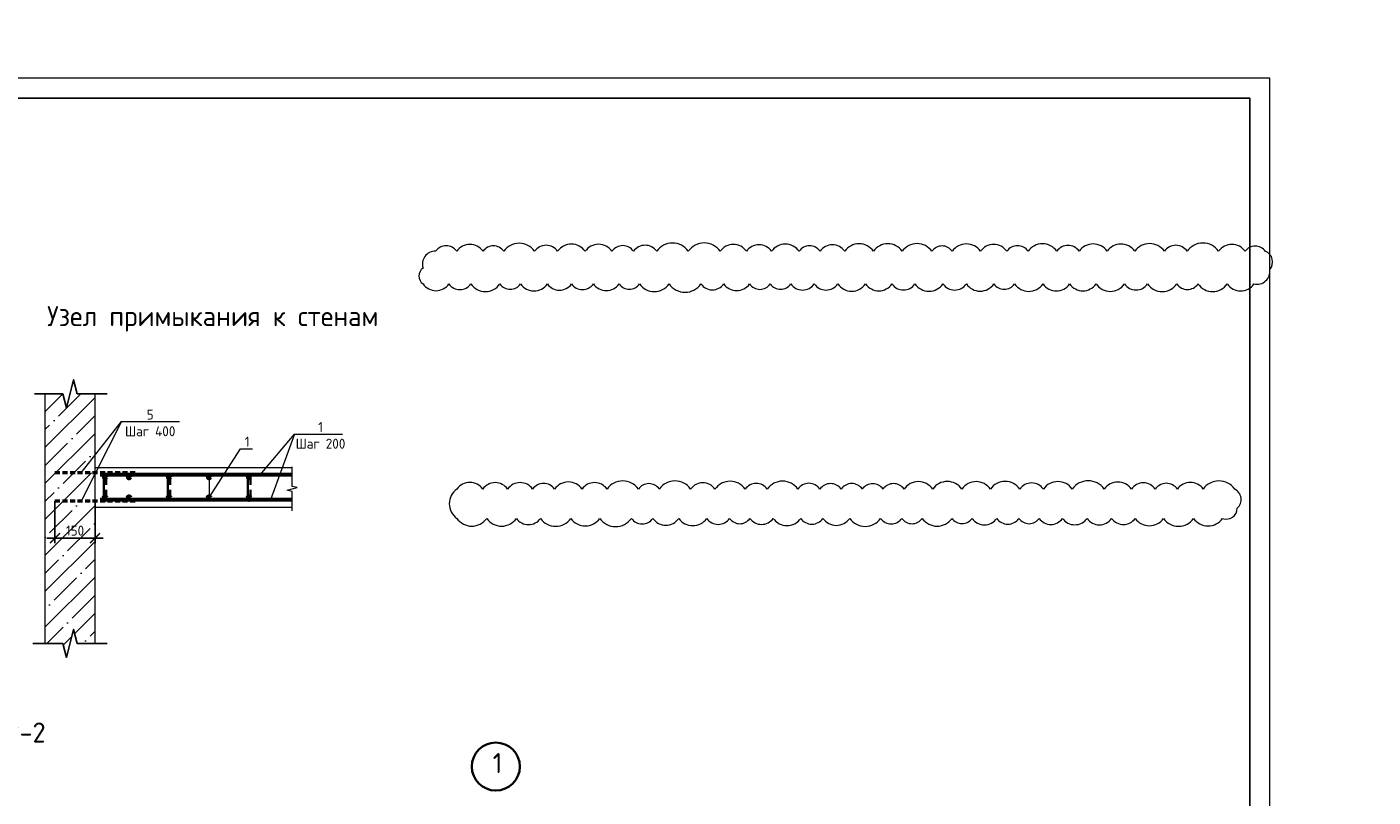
# Model space of a CAD drawing. Header units: millimetres. Extents: x 130535 to 1380046, y -231620 to 121434.
# Tile 67 of 135: x 567601 to 601230, y 16243 to 35487. Entities that reach past the tile are written whole.
import ezdxf
from ezdxf import colors
from ezdxf.entities.mleader import LeaderData, LeaderLine
from ezdxf.enums import TextEntityAlignment as Align
from ezdxf.math import Vec2, Vec3

# ---------------------------------------------------------------- set-up
doc = ezdxf.new("R2010")
doc.units = ezdxf.units.MM
doc.linetypes.add('DASHED2', pattern=[0.375, 0.25, -0.125])
doc.layers.get('DEFPOINTS').update_dxf_attribs({"lineweight": 0})
for name, color, linetype, lineweight in [('!PIARENA-KR-ADDITIONAL TEXT_ВЫНОСКИ', 7, 'Continuous', 13), ('Основная 0.35', 7, 'Continuous', 35), ('Основная 0.60', 7, 'Continuous', 60), ('РАЗМЕРЫ', 7, 'Continuous', 9), ('Символы 0.20', 7, 'Continuous', 20), ('Текст 3.50', 7, 'Continuous', 35), ('Текст 5.00', 7, 'Continuous', 50), ('Тонкая', 7, 'Continuous', 20), ('Тонкая 0.20', 7, 'Continuous', 20), ('ТОНКИЕ', 7, 'Continuous', 9), ('штриховка', 7, 'Continuous', 18)]:
    doc.layers.add(name, color=color, linetype=linetype, lineweight=lineweight)
doc.layers.add('ТОЛСТЫЕ_ОСНОВНЫЕ', color=7, linetype='Continuous')
doc.styles.add('!Main', font='isocpeui.ttf')
doc.styles.add('GOST-2.304_Type-B', font='GOST_Common.ttf')
doc.dimstyles.new('СПДС', dxfattribs={"dimscale": 100, "dimtxt": 2.5, "dimasz": 2.5, "dimexe": 1.25, "dimexo": 0, "dimtad": 1, "dimdec": 0, "dimtxsty": 'GOST-2.304_Type-B', "dimblk": 'ARCHTICK', "dimcen": 2.5, "dimdle": 2, "dimadec": 0, "dimazin": 2, "dimtfac": 0.75, "dimtdec": 0, "dimtmove": 1, "dimatfit": 3, "dimfxl": 1, "dimtolj": 1, "dimarcsym": 1})

# ---------------------------------------------------------------- blocks, each defined once
blk = doc.blocks.new('*U1409')
at = {"layer": 'ТОЛСТЫЕ_ОСНОВНЫЕ'}
blk.add_lwpolyline([(20, 5), (589, 5), (589, 415), (20, 415)], close=True, dxfattribs=at)
at = {"layer": 'ТОНКИЕ'}
blk.add_lwpolyline([(0, 0), (594, 0), (594, 420), (0, 420)], close=True, dxfattribs=at)
blk = doc.blocks.new('*U1410')
at = {"layer": 'ТОЛСТЫЕ_ОСНОВНЫЕ'}
blk.add_lwpolyline([(20, 5), (589, 5), (589, 415), (20, 415)], close=True, dxfattribs=at)
at = {"layer": 'ТОНКИЕ'}
blk.add_lwpolyline([(0, 0), (594, 0), (594, 420), (0, 420)], close=True, dxfattribs=at)
blk = doc.blocks.new('_None')
blk = doc.blocks.new('_ArchTick')
at = {"color": 0, "linetype": 'ByBlock', "const_width": 0.15}
blk.add_lwpolyline([(-0.5, -0.5), (0.5, 0.5)], dxfattribs=at)
blk = doc.blocks.new('*D550')
at = {"layer": 'DEFPOINTS', "color": 0, "linetype": 'Continuous', "lineweight": 0, "transparency": 16777216}
for p in [(568302, 23639), (569302, 23639), (569302, 22713)]:
    blk.add_point(p, dxfattribs=at)
at = {"layer": 'РАЗМЕРЫ', "color": 0, "linetype": 'Continuous', "lineweight": -2, "transparency": 16777216}
for p, q in [((568302, 23639), (568302, 22588)), ((569302, 23639), (569302, 22588)), ((568102, 22713), (569502, 22713))]:
    blk.add_line(p, q, dxfattribs=at)
at = {"layer": 'РАЗМЕРЫ', "color": 0, "linetype": 'Continuous', "lineweight": -2, "transparency": 16777216, "xscale": 250, "yscale": 250, "zscale": 250, "rotation": 180}
blk.add_blockref('_ArchTick', (568302, 22713), dxfattribs=at)
at = {"layer": 'РАЗМЕРЫ', "color": 0, "linetype": 'Continuous', "lineweight": -2, "transparency": 16777216, "xscale": 250, "yscale": 250, "zscale": 250}
blk.add_blockref('_ArchTick', (569302, 22713), dxfattribs=at)
at = {"layer": 'РАЗМЕРЫ', "color": 0, "linetype": 'Continuous', "lineweight": 0, "transparency": 16777216, "insert": (568802, 22901), "char_height": 250, "attachment_point": 5, "style": 'GOST-2.304_Type-B'}
blk.add_mtext('\\A1;150', dxfattribs=at)

msp = doc.modelspace()

# ---------------------------------------------------------------- hatches: boundary and pattern name
at = {"layer": 'штриховка', "linetype": 'Continuous', "lineweight": 0}
h = msp.add_hatch(dxfattribs=at)
h.set_pattern_fill('ANSI35', color=256, scale=100)
h.set_pattern_definition([(45, (-257456.1, 148679.9), (-449.0128, 449.0128), []), (45, (-257007.06, 148679.9), (-449.0128, 449.0128), [793.75, -158.75, 0, -158.75])])
h.paths.add_polyline_path([(569302.2, 23481.2), (569302.2, 23481.2), (569302.2, 23639.5), (568954.2, 23639.5), (569302.2, 24322.5), (569302.2, 24342), (568954.2, 24342), (569302.2, 24783.5), (569302.2, 26321.2), (568852.2, 26321.2), (568764.7, 26671.2), (568589.7, 25971.2), (568502.2, 26321.2), (568052.2, 26321.2), (568052.2, 20081.2), (568502.2, 20081.2), (568589.7, 19731.2), (568764.7, 20431.2), (568852.2, 20081.2), (569302.2, 20081.2)])

# ---------------------------------------------------------------- linework, layer by layer
at = {"color": 0, "linetype": 'ByBlock', "lineweight": -2}
for p, q in [((567790.8, 26321.2), (568502.2, 26321.2)), ((568852.2, 26321.2), (569302.2, 26321.2)), ((569302.2, 26321.2), (569602.2, 26321.2)), ((568052.2, 20081.2), (567752.2, 20081.2)), ((568052.2, 20081.2), (568502.2, 20081.2)), ((568852.2, 20081.2), (569302.2, 20081.2)), ((569302.2, 20081.2), (569602.2, 20081.2))]:
    msp.add_line(p, q, dxfattribs=at)
at = {"linetype": 'DASHED2', "lineweight": 50, "ltscale": 500}
for p, q in [((570302.2, 24342), (568302.2, 24342)), ((570302.2, 23639.5), (568302.2, 23639.5))]:
    msp.add_line(p, q, dxfattribs=at)
at = {"color": 0, "linetype": 'ByBlock', "lineweight": -2}
for points in [[(568502.2, 26321.2), (568589.7, 25971.2), (568764.7, 26671.2), (568852.2, 26321.2)], [(568502.2, 20081.2), (568589.7, 19731.2), (568764.7, 20431.2), (568852.2, 20081.2)]]:
    msp.add_lwpolyline(points, dxfattribs=at)
at = {"layer": 'Основная 0.35'}
for p, q in [((569522.2, 24291.2), (569522.2, 23671.2)), ((569582.2, 24291.2), (569582.2, 24041.2)), ((571122.2, 24291.2), (571122.2, 23671.2)), ((571182.2, 24291.2), (571182.2, 24041.2)), ((573122.2, 24291.2), (573122.2, 23671.2)), ((573182.2, 24291.2), (573182.2, 24041.2)), ((569582.2, 23671.2), (569582.2, 23921.2)), ((571182.2, 23671.2), (571182.2, 23921.2)), ((573182.2, 23671.2), (573182.2, 23921.2))]:
    msp.add_line(p, q, dxfattribs=at)
for centre, start, end in [((569552.2, 24291.2), 0, 180), ((573152.2, 24291.2), 0, 180), ((569552.2, 23671.2), 180, 0), ((573152.2, 23671.2), 180, 0)]:
    msp.add_arc(centre, 30, start, end, dxfattribs=at)
at = {"layer": 'Основная 0.60'}
for p, q in [((574229.6, 24291.2), (569427.2, 24291.2)), ((574229.6, 23671.2), (569427.2, 23671.2))]:
    msp.add_line(p, q, dxfattribs=at)
for centre in [(569552.2, 24231.2), (570152.2, 24231.2), (571152.2, 24231.2), (572152.2, 24231.2), (573152.2, 24231.2), (569552.2, 23731.2), (570152.2, 23731.2), (571152.2, 23731.2), (572152.2, 23731.2), (573152.2, 23731.2)]:
    msp.add_circle(centre, 30, dxfattribs=at)
at = {"layer": 'РАЗМЕРЫ', "linetype": 'Continuous', "lineweight": 0}
for p, q in [((569966.3, 25626), (568954.2, 23639.5)), ((574288.1, 25314.9), (573687.7, 23671.2))]:
    msp.add_line(p, q, dxfattribs=at)
at = {"layer": 'РАЗМЕРЫ', "color": 240, "linetype": 'Continuous', "lineweight": 0, "true_color": 0xed1f24}
for points in [[(577496.4, 29064.9, 0.5205671), (578142.5, 29064.9, 0.5205671), (578689.8, 29064.9, 0.5205671), (579417.9, 29064.9, 0.5205671), (579933, 29064.9, 0.5205671), (580602.3, 29064.9, 0.5205671), (581204, 29064.9, 0.5205671), (581751.6, 29064.9, 0.5205671), (582396.2, 29064.9, 0.5205671), (582903, 29064.9, 0.5205671), (583642.6, 29064.9, 0.5205671), (584439, 29064.9, 0.5205671), (585008.3, 29064.9, 0.5205671), (585652.6, 29064.9, 0.5205671), (586170, 29064.9, 0.5205671), (586685.3, 29064.9, 0.5205671), (587270.9, 29064.9, 0.5205671), (587856.6, 29064.9, 0.5205671), (588551.6, 29064.9, 0.5205671), (589211.2, 29064.9, 0.5205671), (589785.2, 29064.9, 0.5205671), (590485, 29064.9, 0.5205671), (591069.3, 29064.9, 0.5205671), (591758.8, 29064.9, 0.5205671), (592274.2, 29064.9, 0.5205671), (592984.4, 29064.9, 0.5205671), (593649.8, 29064.9, 0.5205671), (594309.6, 29064.9, 0.5205671), (595018.8, 29064.9, 0.5205671), (595596.4, 29064.9, 0.5205671), (596325.8, 29064.9, 0.5205671), (596855.8, 29064.9, 0.5205671), (597585.5, 29064.9, 0.5205671), (598254.8, 29064.9, 0.5205671), (598649.9, 29425.3, 0.5205671), (598537.8, 29881.6, 0.5205671), (598034.8, 29881.6, 0.5205671), (597370.9, 29881.6, 0.5205671), (596585.9, 29881.6, 0.5205671), (596016.1, 29881.6, 0.5205671), (595274.8, 29881.6, 0.5205671), (594586.7, 29881.6, 0.5205671), (593888.1, 29881.6, 0.5205671), (593328.9, 29881.6, 0.5205671), (592612.4, 29881.6, 0.5205671), (592080.3, 29881.6, 0.5205671), (591422.4, 29881.6, 0.5205671), (590716.8, 29881.6, 0.5205671), (590207.4, 29881.6, 0.5205671), (589467.1, 29881.6, 0.5205671), (588746.8, 29881.6, 0.5205671), (588031.5, 29881.6, 0.5205671), (587414.1, 29881.6, 0.5205671), (586889.5, 29881.6, 0.5205671), (586203, 29881.6, 0.5205671), (585577.1, 29881.6, 0.5205671), (584920.7, 29881.6, 0.5205671), (584123.2, 29881.6, 0.5205671), (583333.4, 29881.6, 0.5205671), (582756.2, 29881.6, 0.5205671), (582216.1, 29881.6, 0.5205671), (581545.6, 29881.6, 0.5205671), (580859.1, 29881.6, 0.5205671), (580283.6, 29881.6, 0.5205671), (579511.5, 29881.6, 0.5205671), (578995.2, 29881.6, 0.5205671), (578336.8, 29881.6, 0.5205671), (577810.3, 29881.6, 0.5205671), (577496.4, 29461.4, 0.5205671)], [(578341.6, 23206.8, 0.5205671), (579086.4, 23206.8, 0.5205671), (579830.5, 23206.8, 0.5205671), (580428.6, 23206.8, 0.5205671), (581186.8, 23206.8, 0.5205671), (581912.5, 23206.8, 0.5205671), (582700.2, 23206.8, 0.5205671), (583237, 23206.8, 0.5205671), (583885, 23206.8, 0.5205671), (584582.7, 23206.8, 0.5205671), (585154.4, 23206.8, 0.5205671), (585663.9, 23206.8, 0.5205671), (586242.6, 23206.8, 0.5205671), (586932.4, 23206.8, 0.5205671), (587484.7, 23206.8, 0.5205671), (588154.6, 23206.8, 0.5205671), (588928.1, 23206.8, 0.5205671), (589456.7, 23206.8, 0.5205671), (589966.7, 23206.8, 0.5205671), (590710.6, 23206.8, 0.5205671), (591212.6, 23206.8, 0.5205671), (591829.1, 23206.8, 0.5205671), (592382.8, 23206.8, 0.5205671), (592889.7, 23206.8, 0.5205671), (593472, 23206.8, 0.5205671), (594085.1, 23206.8, 0.5205671), (594698.8, 23206.8, 0.5205671), (595288.9, 23206.8, 0.5205671), (595992.7, 23206.8, 0.5205671), (596746.1, 23206.8, 0.5205671), (597471.2, 23206.8, 0.5205671), (597837.8, 23459.9, 0.5205671), (597773.5, 23939, 0.5205671), (596985.9, 23939, 0.5205671), (596341.7, 23939, 0.5205671), (595787.7, 23939, 0.5205671), (595192, 23939, 0.5205671), (594514.3, 23939, 0.5205671), (593716, 23939, 0.5205671), (592994, 23939, 0.5205671), (592404.1, 23939, 0.5205671), (591670.2, 23939, 0.5205671), (590957.1, 23939, 0.5205671), (590228.5, 23939, 0.5205671), (589513, 23939, 0.5205671), (588987.3, 23939, 0.5205671), (588471.2, 23939, 0.5205671), (587939.6, 23939, 0.5205671), (587411.9, 23939, 0.5205671), (586859.1, 23939, 0.5205671), (586096.3, 23939, 0.5205671), (585544.8, 23939, 0.5205671), (584789.7, 23939, 0.5205671), (584180.6, 23939, 0.5205671), (583399, 23939, 0.5205671), (582875.8, 23939, 0.5205671), (582094, 23939, 0.5205671), (581469.5, 23939, 0.5205671), (580784.1, 23939, 0.5205671), (580234.5, 23939, 0.5205671), (579609.4, 23939, 0.5205671), (578989.7, 23939, 0.5205671), (578343.8, 23939, 0.5205671)]]:
    msp.add_lwpolyline(points, format="xyb", close=True, dxfattribs=at)
at = {"layer": 'Символы 0.20'}
for points in [[(573429.1, 24291.2), (574288.1, 25314.9)], [(574288.1, 25314.9), (575482.8, 25314.9)]]:
    msp.add_lwpolyline(points, dxfattribs=at)
at = {"layer": 'Текст 3.50'}
msp.add_circle((579314.2, 17006.4), 600, dxfattribs=at)
at = {"layer": 'Тонкая'}
msp.add_lwpolyline([(574229.6, 23393), (574229.6, 23468), (574229.6, 23882.7), (574104.6, 23914), (574354.6, 23976.5), (574229.6, 24007.7), (574229.6, 24422.5), (574229.6, 24497.5)], dxfattribs=at)
at = {"layer": 'Тонкая 0.20', "ltscale": 6}
for p, q in [((568052.2, 26321.2), (568052.2, 20081.2)), ((569302.2, 20081.2), (569302.2, 26321.2))]:
    msp.add_line(p, q, dxfattribs=at)
at = {"layer": 'Тонкая 0.20'}
for points in [[(569302.2, 24481.2), (574229.6, 24481.2)], [(574229.6, 23481.2), (569302.2, 23481.2), (569302.2, 24481.2)]]:
    msp.add_lwpolyline(points, dxfattribs=at)

# ---------------------------------------------------------------- block references
at = {"xscale": 100, "yscale": 100, "zscale": 100}
for name in ['*U1409', '*U1410']:
    msp.add_blockref(name, (539249.9, -7790.1), dxfattribs=at)

# ---------------------------------------------------------------- texts
at = {"layer": 'Символы 0.20', "insert": (574935.2, 25614.9), "char_height": 250, "attachment_point": 2, "style": 'GOST-2.304_Type-B'}
msp.add_mtext('1\\PШаг 200', dxfattribs=at)
at = {"layer": 'Текст 3.50', "insert": (579236, 17342.9), "char_height": 500, "width": 1472.512, "attachment_point": 1, "style": 'GOST-2.304_Type-B'}
msp.add_mtext('1', dxfattribs=at)
at = {"layer": 'Текст 5.00', "style": 'GOST-2.304_Type-B'}
msp.add_text('2-2', height=500, dxfattribs=at).set_placement((567579.4, 17856.9), align=Align.MIDDLE_CENTER)
at = {"layer": 'ТОНКИЕ', "linetype": 'Continuous', "lineweight": 0, "style": 'GOST-2.304_Type-B'}
msp.add_text('Узел примыкания к стенам', height=500, dxfattribs=at).set_placement((572243, 28261.2), align=Align.MIDDLE_CENTER)

# ---------------------------------------------------------------- dimensions: what is measured, and where the dimension line sits
at = {"layer": 'РАЗМЕРЫ', "linetype": 'Continuous', "lineweight": 0}
dim = msp.add_linear_dim(base=(569302.2, 22713.2), p1=(568302.2, 23639.5), p2=(569302.2, 23639.5), text='150', dimstyle='СПДС', dxfattribs=at)
dim.commit()
dim.dimension.update_dxf_attribs({"geometry": '*D550', "text_midpoint": (568802.2, 22900.7)})

# ---------------------------------------------------------------- leaders
at = {"layer": '!PIARENA-KR-ADDITIONAL TEXT_ВЫНОСКИ', "ltscale": 30}
ml = msp.add_multileader_mtext('Standard', dxfattribs=at)
ml.set_content('{\\fISOCPEUR|b0|i0|c0|p34;\\C256;поз.2 нижняя %%c10 А500С, шаг 200х200\\P поз.1   верхняя %%c10 А500С, шаг 200х200\\Pфоновая арматура, раскладку начинать \\Pвдоль цифровых осей}', color=3, style='!Main')
ml.set_leader_properties(color=256, linetype='ByLayer', lineweight=-1)
ml.build(insert=Vec2(0, 0))
ml.multileader.update_dxf_attribs({"text_left_attachment_type": 6, "text_right_attachment_type": 6, "dogleg_length": 0.339, "arrow_head_size": 160000, "scale": 100})
ctx = ml.context
ctx.base_point, ctx.scale, ctx.char_height, ctx.arrow_head_size, ctx.landing_gap_size, ctx.plane_origin = Vec3(817359.6, 17503.3), 100, 250, 160000, 0, Vec3(823407.5, 13210.4)
ctx.left_attachment, ctx.right_attachment, ctx.text_align_type = 6, 6, 1
notes = []
notes.append((ctx, [(0, (1, 1, 0), (823868.6, 17503.3), (-1, 0), 33.9, [(0, [(825874.7, 16893)], 0, [])])]))
ctx.mtext.insert, ctx.mtext.width, ctx.mtext.alignment, ctx.mtext.flow_direction = Vec3(820597.1, 17828.3), 10171.308, 2, 5
at = {"layer": 'Символы 0.20'}
ml = msp.add_multileader_mtext('Standard', dxfattribs=at)
ml.set_content('5\\PШаг 400', color=256, style='GOST-2.304_Type-B')
ml.set_leader_properties(color=256, linetype='ByLayer', lineweight=-1)
ml.set_arrow_properties(name='NONE')
ml.build(insert=Vec2(0, 0))
ml.multileader.update_dxf_attribs({"text_left_attachment_type": 6, "text_right_attachment_type": 6, "dogleg_length": 1, "arrow_head_size": 18, "scale": 20})
ctx = ml.context
ctx.base_point, ctx.scale, ctx.char_height, ctx.arrow_head_size, ctx.landing_gap_size, ctx.plane_origin = Vec3(570066.3, 25626), 20, 250, 18, 9, Vec3(568820.8, 25750.7)
ctx.left_attachment, ctx.right_attachment, ctx.text_align_type = 6, 6, 1
notes.append((ctx, [(0, (1, 1, 0), (569966.3, 25626), (1, 0), 100, [(0, [(568954.2, 24342)], 0, [])])]))
ctx.mtext.insert, ctx.mtext.alignment, ctx.mtext.flow_direction = Vec3(570680.6, 25926), 2, 5
ml = msp.add_multileader_mtext('Standard', dxfattribs=at)
ml.set_content('1', color=256, style='GOST-2.304_Type-B')
ml.set_leader_properties(color=256, linetype='ByLayer', lineweight=-1)
ml.set_arrow_properties(name='NONE')
ml.build(insert=Vec2(0, 0))
ml.multileader.update_dxf_attribs({"text_left_attachment_type": 6, "text_right_attachment_type": 6, "dogleg_length": 1, "arrow_head_size": 18, "scale": 20})
ctx = ml.context
ctx.base_point, ctx.scale, ctx.char_height, ctx.arrow_head_size, ctx.landing_gap_size, ctx.plane_origin = Vec3(573033.8, 24947.1), 20, 250, 18, 9, Vec3(570685.4, 29101.2)
ctx.left_attachment, ctx.right_attachment = 6, 6
notes.append((ctx, [(0, (1, 1, 0), (572933.8, 24947.1), (1, 0), 100, [(1, [(572152.2, 24231.2), (572152.2, 23731.2)], 0, [])])]))
ctx.mtext.insert, ctx.mtext.width, ctx.mtext.flow_direction = Vec3(573042.8, 25247.1), 28.429, 5
for ctx, leaders in notes:
    for number, flags, end, landing, length, lines in leaders:
        leader = LeaderData()
        leader.index, (leader.has_last_leader_line, leader.has_dogleg_vector, leader.attachment_direction) = number, flags
        leader.last_leader_point, leader.dogleg_vector, leader.dogleg_length = Vec3(end), Vec3(landing), length
        for number, points, colour, breaks in lines:
            line = LeaderLine()
            line.index, line.vertices, line.color, line.breaks = number, Vec3.list(points), colors.encode_raw_color(colour), breaks
            leader.lines.append(line)
        ctx.leaders.append(leader)

doc.saveas('drawing.dxf')
